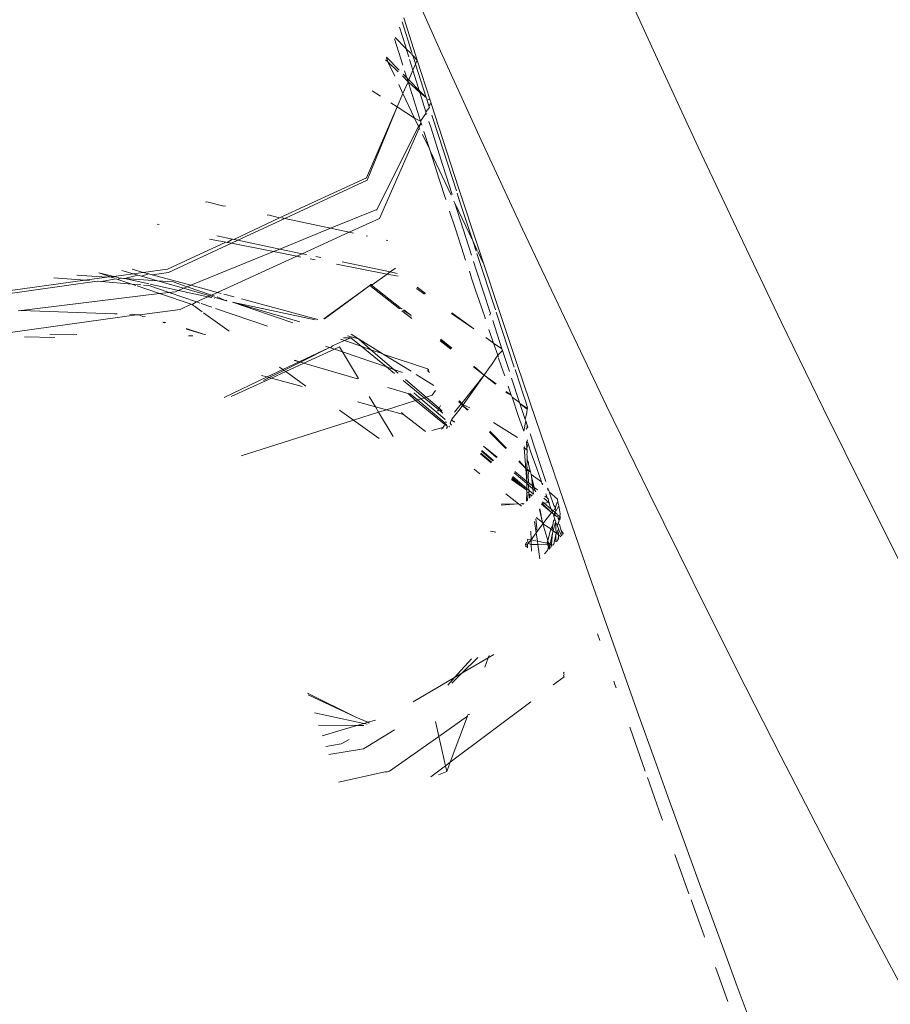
# Model space of a CAD drawing. Header units: millimetres. Extents: x 504675 to 860349, y -23215 to 63575.
# Tile 36 of 177: x 591014 to 591055, y 32719 to 32764. Entities that reach past the tile are written whole.
import ezdxf
from ezdxf import colors
from ezdxf.entities.mleader import LeaderData, LeaderLine
from ezdxf.math import Vec2, Vec3

# ---------------------------------------------------------------- set-up
doc = ezdxf.new("R2010")
doc.units = ezdxf.units.MM
doc.header["$LTSCALE"] = 10
doc.linetypes.add('LEVEL-F-OVERALL LAYOUT$0$HIDDEN', pattern=[0.375, 0.25, -0.125])
doc.layers.get('0').update_dxf_attribs({"linetype": 'CONTINUOUS'})
for name, color, linetype, lineweight in [('ARCH', 8, 'CONTINUOUS', 0), ('furniture', 8, 'CONTINUOUS', 5), ('LEVEL - C OVERALL LAYOUT$0$A-EQPM', 8, 'CONTINUOUS', 5), ('level-C-ELEVATION-$0$I-ANNO-TEXT', 8, 'CONTINUOUS', 18)]:
    doc.layers.add(name, color=color, linetype=linetype, lineweight=lineweight)
doc.layers.add('LEVEL-F-OVERALL LAYOUT$0$DASH1L', color=8, linetype='LEVEL-F-OVERALL LAYOUT$0$HIDDEN')
doc.styles.add('level-C-ELEVATION-$0$KGD - Note', font='romans.shx', dxfattribs={"width": 0.7, "height": 2})

# ---------------------------------------------------------------- blocks, each defined once
blk = doc.blocks.new('LEVEL - C OVERALL LAYOUT$0$Column Cladding - Column Cladding- 1200mm-V38-LEVEL C - PART PLAN 20')
at = {"layer": 'LEVEL - C OVERALL LAYOUT$0$A-EQPM', "color": 253, "lineweight": 5}
for radius, start, end in [(755, 90, 270), (746, 180, 360), (731, 180, 0)]:
    blk.add_arc((0, 0), radius, start, end, dxfattribs=at)
blk = doc.blocks.new('ARCH')
at = {"layer": 'LEVEL-F-OVERALL LAYOUT$0$DASH1L'}
h = blk.add_hatch(dxfattribs=at)
h.set_pattern_fill('ANGLE', color=8, scale=10, angle=352.0664)
h.set_pattern_definition([(352.0664444, (-404119.055, 373340.98), (9.6410197, 69.1814516), [50.8, -19.05]), (82.0664444, (-404119.055, 373340.98), (-69.1814516, 9.6410197), [50.8, -19.05])])
edge = h.paths.add_edge_path(flags=16)
edge.add_line((572074.712, 35847.062), (602196.904, 29528.217))
edge.add_line((602196.904, 29528.217), (599472.63, 39352.005))
edge.add_arc((597545.364, 38817.547), 2000, 15.499436, 89.998351)
edge.add_line((597545.422, 40817.547), (573256.113, 40817.547))
edge.add_arc((576210.344, 22394.182), 18658.72, 99.1099624, 106.6903327)
edge.add_line((570851.58, 40266.829), (572074.712, 35847.062))
h.paths.add_polyline_path([(583373.777, 40815.973), (583374.097, 40875.042), (586424.097, 40859.112), (586423.937, 40815.973)], flags=16)
h.paths.add_polyline_path([(600840.891, 34605.132), (600792.778, 34591.523), (599497.965, 39260.646), (599546.078, 39274.255)])
h.paths.add_polyline_path([(587210.4, 32671.778), (587194.965, 32598.383), (582692.955, 33542.787), (582708.389, 33616.182)])
edge = h.paths.add_edge_path()
edge.add_line((572071.73, 35387.893), (601863.317, 29138.4))
edge.add_arc((601986.5, 29725.619), 600, 258.152638, 375.499436)
edge.add_line((602564.68, 29885.956), (599906.265, 39472.258))
edge.add_arc((597545.364, 38817.547), 2450, 15.499436, 89.998351)
edge.add_line((597545.435, 41267.547), (573220.478, 41267.547))
edge.add_arc((576210.344, 22394.182), 19108.72, 99.0018321, 106.2358191)
edge.add_arc((571035.465, 40164.758), 600, 106.235819, 195.468967)
edge.add_line((570457.2, 40004.728), (571616.648, 35815.082))
edge.add_arc((572194.913, 35975.111), 600, 195.468967, 258.152638)
h.paths.add_polyline_path([(587210.4, 32671.778), (587195.409, 32600.494), (587195.432, 32600.49)])
at = {"layer": 'furniture'}
for p, q in [((591031.978, 32764.382), (591032.604, 32762.417)), ((591032.051, 32763.071), (591031.784, 32763.936)), ((591031.897, 32764.196), (591032.351, 32762.767)), ((591031.84, 32762.467), (591031.549, 32763.395)), ((591031.579, 32763.464), (591032.092, 32762.939)), ((591032.092, 32762.939), (591032.051, 32763.071)), ((591032.208, 32762.567), (591032.092, 32762.939)), ((591032.092, 32762.939), (591032.313, 32762.714)), ((591031.128, 32762.427), (591031.243, 32762.329)), ((591031.243, 32762.329), (591031.167, 32762.515)), ((591031.178, 32762.542), (591031.765, 32761.947)), ((591031.931, 32762.179), (591031.84, 32762.467)), ((591032.401, 32761.947), (591032.247, 32762.441)), ((591032.367, 32762.717), (591032.35, 32762.676)), ((591032.35, 32762.676), (591032.394, 32762.63)), ((591032.394, 32762.63), (591032.604, 32762.417)), ((591032.394, 32762.63), (591032.486, 32762.344)), ((591032.604, 32762.417), (591032.523, 32762.228)), ((591032.604, 32762.417), (591033.202, 32760.553)), ((591031.56, 32761.66), (591031.243, 32762.329)), ((591031.243, 32762.329), (591031.712, 32761.873)), ((591032.401, 32761.947), (591032.208, 32761.499)), ((591032.523, 32762.228), (591032.401, 32761.947)), ((591032.648, 32761.154), (591032.401, 32761.947)), ((591032.486, 32762.344), (591032.523, 32762.228)), ((591032.523, 32762.228), (591033.019, 32760.677)), ((591031.916, 32761.679), (591032.178, 32761.397)), ((591031.951, 32761.759), (591032.117, 32761.59)), ((591032.117, 32761.59), (591032.016, 32761.909)), ((591032.117, 32761.59), (591032.208, 32761.499)), ((591032.178, 32761.43), (591032.117, 32761.59)), ((591032.208, 32761.499), (591032.178, 32761.43)), ((591032.208, 32761.499), (591032.695, 32761.005)), ((591031.935, 32760.867), (591031.741, 32761.277)), ((591032.178, 32761.397), (591031.935, 32760.867)), ((591032.178, 32761.397), (591032.178, 32761.43)), ((591032.178, 32761.397), (591032.724, 32760.911)), ((591032.208, 32761.303), (591032.178, 32761.397)), ((591032.759, 32759.571), (591032.208, 32761.303)), ((591032.695, 32761.005), (591032.648, 32761.154)), ((591032.724, 32760.911), (591032.695, 32761.005)), ((591032.695, 32761.005), (591033.019, 32760.677)), ((591030.503, 32760.988), (591030.898, 32760.733)), ((591031.935, 32760.867), (591031.664, 32760.24)), ((591031.935, 32760.867), (591032.48, 32759.716)), ((591033.006, 32760.011), (591032.724, 32760.911)), ((591032.724, 32760.911), (591033.019, 32760.677)), ((591033.019, 32760.677), (591033.04, 32760.612)), ((591033.04, 32760.612), (591033.051, 32760.577)), ((591033.04, 32760.612), (591033.202, 32760.553)), ((591033.051, 32760.577), (591033.144, 32760.288)), ((591033.202, 32760.553), (591033.215, 32760.513)), ((591031.664, 32760.24), (591030.239, 32756.939)), ((591031.664, 32760.24), (591030.274, 32756.831)), ((591031.373, 32760.427), (591031.664, 32760.24)), ((591031.664, 32760.24), (591032.48, 32759.716)), ((591033.006, 32760.011), (591033.17, 32760.205)), ((591033.144, 32760.288), (591033.242, 32760.419)), ((591033.144, 32760.288), (591033.17, 32760.205)), ((591033.215, 32760.513), (591033.231, 32760.462)), ((591033.231, 32760.462), (591033.253, 32760.394)), ((591033.242, 32760.419), (591033.231, 32760.462)), ((591033.606, 32759.299), (591033.253, 32760.394)), ((591032.665, 32759.325), (591032.48, 32759.716)), ((591032.48, 32759.716), (591032.759, 32759.571)), ((591032.759, 32759.571), (591033, 32759.939)), ((591033, 32759.939), (591033.006, 32760.011)), ((591033.04, 32759.905), (591033, 32759.939)), ((591033.284, 32759.851), (591033.587, 32758.911)), ((591030.719, 32755.475), (591032.665, 32759.325)), ((591030.844, 32755.055), (591032.698, 32759.255)), ((591032.665, 32759.325), (591032.789, 32759.478)), ((591032.677, 32759.299), (591032.665, 32759.325)), ((591032.677, 32759.299), (591032.789, 32759.478)), ((591032.698, 32759.255), (591032.677, 32759.299)), ((591032.729, 32759.191), (591032.698, 32759.255)), ((591032.759, 32759.571), (591032.789, 32759.478)), ((591032.816, 32759.392), (591032.789, 32759.478)), ((591033.229, 32759.3), (591033.145, 32759.568)), ((591033.793, 32757.515), (591033.229, 32759.3)), ((591033.606, 32759.299), (591034.54, 32756.428)), ((591033.169, 32758.289), (591032.843, 32758.95)), ((591032.912, 32759.092), (591033.169, 32758.289)), ((591034.421, 32756.334), (591033.587, 32758.911)), ((591033.199, 32758.196), (591033.169, 32758.289)), ((591033.623, 32756.882), (591033.199, 32758.196)), ((591034.173, 32756.138), (591033.199, 32758.196)), ((591034.219, 32756.174), (591033.793, 32757.515)), ((591026.201, 32755.09), (591030.239, 32756.939)), ((591030.274, 32756.831), (591026.456, 32755.058)), ((591033.927, 32755.943), (591033.623, 32756.882)), ((591034.54, 32756.428), (591035.458, 32753.635)), ((591034.455, 32756.23), (591034.568, 32755.882)), ((591022.828, 32755.835), (591022.771, 32755.809)), ((591022.828, 32755.835), (591023.626, 32755.63)), ((591023.626, 32755.63), (591023.695, 32755.649)), ((591034.337, 32755.804), (591034.301, 32755.868)), ((591034.349, 32755.768), (591034.337, 32755.804)), ((591034.86, 32754.171), (591034.349, 32755.768)), ((591035.178, 32754.014), (591034.349, 32755.768)), ((591034.568, 32755.882), (591035.178, 32754.014)), ((591026.201, 32755.09), (591024.092, 32754.082)), ((591025.68, 32755.224), (591025.639, 32755.208)), ((591025.68, 32755.224), (591026.201, 32755.09)), ((591026.343, 32755.082), (591026.31, 32755.067)), ((591026.343, 32755.082), (591026.424, 32755.043)), ((591026.424, 32755.043), (591026.456, 32755.058)), ((591026.456, 32755.058), (591028.581, 32754.603)), ((591030.719, 32755.475), (591028.581, 32754.603)), ((591030.719, 32755.475), (591030.729, 32755.439)), ((591034.36, 32754.616), (591034.103, 32755.404)), ((591020.529, 32754.787), (591020.623, 32754.784)), ((591026.424, 32755.043), (591024.274, 32754.044)), ((591028.581, 32754.603), (591026.219, 32753.639)), ((591028.581, 32754.603), (591029.447, 32754.417)), ((591030.844, 32755.055), (591029.447, 32754.417)), ((591034.655, 32753.716), (591034.36, 32754.616)), ((591023.303, 32754.247), (591024.029, 32754.095)), ((591029.447, 32754.417), (591027.264, 32753.422)), ((591029.447, 32754.417), (591029.639, 32754.376)), ((591030.236, 32754.248), (591030.29, 32754.237)), ((591035.122, 32753.356), (591034.86, 32754.171)), ((591023.718, 32753.953), (591020.997, 32752.707)), ((591023.97, 32753.903), (591021.045, 32752.545)), ((591022.956, 32754.104), (591023.718, 32753.953)), ((591023.776, 32753.942), (591023.718, 32753.953)), ((591024.029, 32754.095), (591023.776, 32753.942)), ((591023.776, 32753.942), (591023.97, 32753.903)), ((591024.274, 32754.044), (591023.97, 32753.903)), ((591023.97, 32753.903), (591025.92, 32753.517)), ((591024.092, 32754.082), (591024.029, 32754.095)), ((591024.092, 32754.082), (591024.274, 32754.044)), ((591024.274, 32754.044), (591026.219, 32753.639)), ((591031.163, 32754.05), (591031.242, 32754.033)), ((591034.849, 32753.128), (591034.655, 32753.716)), ((591035.178, 32754.014), (591035.336, 32753.534)), ((591035.386, 32753.576), (591035.178, 32754.014)), ((591025.92, 32753.517), (591022.092, 32751.956)), ((591027.003, 32753.303), (591023.322, 32751.623)), ((591026.219, 32753.639), (591025.92, 32753.517)), ((591025.92, 32753.517), (591027.003, 32753.303)), ((591026.219, 32753.639), (591027.264, 32753.422)), ((591027.264, 32753.422), (591027.003, 32753.303)), ((591027.003, 32753.303), (591027.198, 32753.264)), ((591027.264, 32753.422), (591027.456, 32753.382)), ((591027.894, 32753.29), (591028.117, 32753.244)), ((591035.37, 32753.428), (591036.232, 32750.809)), ((591035.692, 32752.93), (591035.411, 32753.524)), ((591035.458, 32753.635), (591035.692, 32752.93)), ((591027.624, 32753.18), (591027.869, 32753.131)), ((591028.847, 32752.937), (591031.199, 32752.472)), ((591029.116, 32753.036), (591031.34, 32752.573)), ((591035.358, 32752.623), (591035.216, 32753.063)), ((591035.692, 32752.93), (591036.359, 32750.92)), ((591016.801, 32752.421), (591018.182, 32752.325)), ((591018.182, 32752.325), (591017.163, 32752.187)), ((591017.81, 32752.529), (591018.345, 32752.348)), ((591017.81, 32752.529), (591018.515, 32752.37)), ((591018.345, 32752.348), (591018.182, 32752.325)), ((591018.515, 32752.37), (591018.345, 32752.348)), ((591018.345, 32752.348), (591018.494, 32752.297)), ((591019.407, 32752.491), (591018.515, 32752.37)), ((591018.515, 32752.37), (591018.725, 32752.323)), ((591018.878, 32752.645), (591019.407, 32752.491)), ((591019.631, 32752.426), (591019.009, 32752.268)), ((591019.878, 32752.556), (591019.358, 32752.696)), ((591019.878, 32752.556), (591019.407, 32752.491)), ((591019.407, 32752.491), (591019.631, 32752.426)), ((591019.805, 32752.376), (591019.631, 32752.426)), ((591020.141, 32752.484), (591019.805, 32752.376)), ((591019.805, 32752.376), (591020.542, 32752.163)), ((591020.997, 32752.707), (591019.878, 32752.556)), ((591020.141, 32752.484), (591019.878, 32752.556)), ((591020.295, 32752.443), (591020.141, 32752.484)), ((591021.045, 32752.545), (591020.295, 32752.443)), ((591022.092, 32751.956), (591020.295, 32752.443)), ((591031.199, 32752.472), (591030.513, 32751.983)), ((591031.34, 32752.573), (591031.199, 32752.472)), ((591031.199, 32752.472), (591031.708, 32752.371)), ((591031.586, 32752.748), (591031.34, 32752.573)), ((591031.34, 32752.573), (591031.665, 32752.505)), ((591035.126, 32752.29), (591035.023, 32752.603)), ((591036, 32750.643), (591035.358, 32752.623)), ((591017.163, 32752.187), (591007.352, 32750.856)), ((591017.739, 32752.14), (591009.291, 32750.948)), ((591015.728, 32752.305), (591017.163, 32752.187)), ((591017.163, 32752.187), (591017.376, 32752.17)), ((591017.739, 32752.14), (591017.941, 32752.123)), ((591018.61, 32752.258), (591017.941, 32752.123)), ((591017.941, 32752.123), (591019.346, 32752.008)), ((591018.494, 32752.297), (591018.532, 32752.301)), ((591018.61, 32752.258), (591018.702, 32752.226)), ((591018.796, 32752.283), (591018.702, 32752.226)), ((591018.702, 32752.226), (591019.346, 32752.008)), ((591018.796, 32752.283), (591018.866, 32752.292)), ((591018.866, 32752.292), (591018.963, 32752.271)), ((591018.963, 32752.271), (591019.009, 32752.268)), ((591019.009, 32752.268), (591020.14, 32752.016)), ((591019.009, 32752.268), (591020.542, 32752.163)), ((591019.346, 32752.008), (591019.529, 32751.946)), ((591019.346, 32752.008), (591019.767, 32751.973)), ((591019.598, 32751.922), (591020.64, 32751.568)), ((591019.896, 32751.963), (591020.142, 32751.942)), ((591020.142, 32751.942), (591021.078, 32751.622)), ((591020.198, 32752.004), (591021.511, 32751.719)), ((591020.542, 32752.163), (591021.263, 32752.113)), ((591020.542, 32752.163), (591021.744, 32751.814)), ((591021.263, 32752.113), (591021.923, 32751.887)), ((591021.923, 32751.887), (591021.744, 32751.814)), ((591022.092, 32751.956), (591021.923, 32751.887)), ((591021.923, 32751.887), (591023.053, 32751.501)), ((591023.322, 32751.623), (591022.092, 32751.956)), ((591028.265, 32750.397), (591030.398, 32751.947)), ((591030.398, 32751.947), (591028.291, 32750.4)), ((591030.454, 32751.988), (591030.398, 32751.947)), ((591030.398, 32751.947), (591031.784, 32750.857)), ((591030.454, 32751.988), (591030.485, 32751.963)), ((591030.513, 32751.983), (591030.454, 32751.988)), ((591030.482, 32752.008), (591030.485, 32751.963)), ((591030.485, 32751.963), (591031.867, 32750.867)), ((591032.593, 32751.867), (591032.987, 32751.578)), ((591035.313, 32751.729), (591035.126, 32752.29)), ((591020.64, 32751.568), (591014.214, 32750.784)), ((591021.078, 32751.622), (591020.64, 32751.568)), ((591020.64, 32751.568), (591022.108, 32751.07)), ((591021.354, 32751.655), (591021.078, 32751.622)), ((591021.078, 32751.622), (591022.357, 32751.183)), ((591021.511, 32751.719), (591021.354, 32751.655)), ((591021.744, 32751.814), (591021.511, 32751.719)), ((591021.511, 32751.719), (591022.881, 32751.422)), ((591021.744, 32751.814), (591022.965, 32751.461)), ((591022.881, 32751.422), (591022.357, 32751.183)), ((591022.965, 32751.461), (591022.881, 32751.422)), ((591022.881, 32751.422), (591023.066, 32751.382)), ((591023.053, 32751.501), (591022.965, 32751.461)), ((591022.965, 32751.461), (591023.132, 32751.412)), ((591023.322, 32751.623), (591023.053, 32751.501)), ((591023.053, 32751.501), (591023.209, 32751.447)), ((591023.307, 32751.414), (591023.728, 32751.24)), ((591023.494, 32751.577), (591023.322, 32751.623)), ((591024.104, 32751.411), (591023.621, 32751.542)), ((591032.938, 32751.537), (591032.565, 32751.803)), ((591035.475, 32751.247), (591035.313, 32751.729)), ((591022.108, 32751.07), (591021.597, 32750.836)), ((591022.148, 32751.056), (591022.108, 32751.07)), ((591022.357, 32751.183), (591022.148, 32751.056)), ((591022.148, 32751.056), (591022.227, 32751)), ((591022.252, 32750.982), (591022.607, 32750.728)), ((591022.357, 32751.183), (591022.513, 32751.13)), ((591022.567, 32751.111), (591023.069, 32750.939)), ((591023.173, 32751.359), (591023.233, 32751.383)), ((591023.233, 32751.383), (591023.728, 32751.24)), ((591023.728, 32751.24), (591023.766, 32751.257)), ((591024.023, 32751.169), (591026.83, 32750.209)), ((591024.023, 32751.169), (591027.143, 32750.25)), ((591024.023, 32751.169), (591027.857, 32750.343)), ((591027.986, 32750.36), (591024.437, 32751.321)), ((591035.749, 32750.436), (591035.475, 32751.247)), ((591019.558, 32750.588), (591013.258, 32749.707)), ((591014.069, 32750.767), (591014.214, 32750.784)), ((591014.214, 32750.784), (591018.551, 32750.621)), ((591018.662, 32750.636), (591018.551, 32750.621)), ((591019.257, 32750.598), (591019.372, 32750.613)), ((591019.372, 32750.613), (591019.558, 32750.588)), ((591019.558, 32750.588), (591019.62, 32750.585)), ((591019.62, 32750.585), (591019.693, 32750.582)), ((591019.693, 32750.582), (591019.832, 32750.597)), ((591019.693, 32750.582), (591019.894, 32750.491)), ((591021.597, 32750.836), (591019.832, 32750.597)), ((591019.894, 32750.491), (591019.97, 32750.501)), ((591022.679, 32750.676), (591023.872, 32749.822)), ((591023.237, 32750.881), (591025.648, 32750.055)), ((591031.867, 32750.867), (591031.907, 32750.873)), ((591031.89, 32750.773), (591032.346, 32750.415)), ((591031.95, 32750.801), (591032.298, 32750.561)), ((591031.98, 32750.815), (591032.298, 32750.561)), ((591032.298, 32750.561), (591032.314, 32750.513)), ((591035.232, 32749.932), (591034.196, 32750.641)), ((591034.212, 32750.679), (591035.232, 32749.932)), ((591035.952, 32750.563), (591035.975, 32750.583)), ((591036, 32750.643), (591035.975, 32750.583)), ((591036.268, 32750.701), (591037.108, 32748.157)), ((591036.359, 32750.92), (591037.242, 32748.282)), ((591020.782, 32750.234), (591020.85, 32750.214)), ((591020.815, 32750.237), (591020.88, 32750.218)), ((591020.858, 32750.242), (591020.92, 32750.224)), ((591035.762, 32750.397), (591035.749, 32750.436)), ((591036.107, 32750.314), (591036.535, 32749.004)), ((591016.799, 32749.665), (591015.546, 32749.68)), ((591021.876, 32749.944), (591022.721, 32749.672)), ((591021.886, 32749.914), (591022.721, 32749.672)), ((591022.181, 32749.601), (591021.986, 32749.604)), ((591022.721, 32749.672), (591022.779, 32749.679)), ((591029.363, 32749.607), (591029.868, 32749.461)), ((591029.537, 32749.688), (591029.868, 32749.461)), ((591035.933, 32749.896), (591036.149, 32749.259)), ((591014.368, 32749.555), (591015.766, 32749.525)), ((591028.336, 32749.133), (591028.52, 32749.07)), ((591028.659, 32749.137), (591028.568, 32749.054)), ((591029.227, 32749.388), (591028.659, 32749.137)), ((591029.034, 32749.455), (591029.227, 32749.388)), ((591029.511, 32749.514), (591029.171, 32749.518)), ((591029.511, 32749.514), (591029.227, 32749.388)), ((591029.227, 32749.388), (591029.994, 32749.121)), ((591029.994, 32749.121), (591029.511, 32749.514)), ((591029.868, 32749.461), (591030.447, 32748.963)), ((591029.868, 32749.461), (591030.98, 32748.79)), ((591031.173, 32748.161), (591029.994, 32749.121)), ((591029.994, 32749.121), (591030.447, 32748.963)), ((591033.664, 32749.378), (591034.158, 32748.99)), ((591033.684, 32749.426), (591034.195, 32749.021)), ((591033.695, 32749.452), (591034.214, 32749.039)), ((591034.195, 32749.021), (591033.695, 32749.452)), ((591035.78, 32749.53), (591036.149, 32749.259)), ((591036.149, 32749.259), (591036.535, 32749.004)), ((591036.338, 32748.704), (591036.149, 32749.259)), ((591027.112, 32748.4), (591028.52, 32749.07)), ((591027.211, 32748.392), (591028.52, 32749.07)), ((591027.342, 32748.333), (591028.767, 32748.985)), ((591028.52, 32749.07), (591028.568, 32749.054)), ((591028.568, 32749.054), (591028.767, 32748.985)), ((591028.997, 32749.09), (591028.767, 32748.985)), ((591028.767, 32748.985), (591029.133, 32748.86)), ((591029.133, 32748.86), (591028.997, 32749.09)), ((591029.866, 32747.618), (591029.133, 32748.86)), ((591029.133, 32748.86), (591031.173, 32748.161)), ((591030.447, 32748.963), (591031.521, 32748.041)), ((591030.447, 32748.963), (591030.98, 32748.79)), ((591030.98, 32748.79), (591031.025, 32748.762)), ((591031.025, 32748.762), (591032.312, 32747.961)), ((591033.085, 32748.07), (591031.025, 32748.762)), ((591036.014, 32748.216), (591036.338, 32748.704)), ((591036.338, 32748.704), (591036.562, 32748.921)), ((591036.338, 32748.704), (591036.369, 32748.612)), ((591036.546, 32748.968), (591036.535, 32749.004)), ((591036.562, 32748.921), (591036.546, 32748.968)), ((591036.881, 32747.948), (591036.562, 32748.921)), ((591027.112, 32748.4), (591026.359, 32748.041)), ((591026.414, 32748.002), (591027.185, 32748.379)), ((591027.342, 32748.333), (591026.494, 32747.945)), ((591026.888, 32748.465), (591027.112, 32748.4)), ((591027.112, 32748.4), (591026.916, 32748.478)), ((591027.112, 32748.4), (591027.185, 32748.379)), ((591027.185, 32748.379), (591027.211, 32748.392)), ((591027.185, 32748.379), (591027.342, 32748.333)), ((591027.342, 32748.333), (591029.828, 32747.613)), ((591035.228, 32748.202), (591035.702, 32747.776)), ((591035.984, 32748.177), (591036.014, 32748.216)), ((591036.381, 32748.577), (591036.593, 32747.951)), ((591037.242, 32748.282), (591038.108, 32745.72)), ((591025.377, 32747.767), (591025.635, 32747.696)), ((591026.359, 32748.041), (591025.635, 32747.696)), ((591025.733, 32747.67), (591026.414, 32748.002)), ((591026.494, 32747.945), (591025.832, 32747.642)), ((591026.207, 32748.15), (591026.359, 32748.041)), ((591026.359, 32748.041), (591026.414, 32748.002)), ((591026.414, 32748.002), (591026.494, 32747.945)), ((591026.494, 32747.945), (591027.429, 32747.276)), ((591031.548, 32747.854), (591031.173, 32748.161)), ((591031.173, 32748.161), (591031.521, 32748.041)), ((591031.521, 32748.041), (591031.712, 32747.877)), ((591031.521, 32748.041), (591031.916, 32747.906)), ((591032.552, 32747.812), (591033.371, 32747.303)), ((591033.076, 32747.995), (591033.173, 32747.898)), ((591033.085, 32748.07), (591033.104, 32748.038)), ((591033.104, 32748.038), (591033.138, 32748.004)), ((591034.681, 32746.502), (591035.702, 32747.776)), ((591034.733, 32746.407), (591035.702, 32747.776)), ((591035.211, 32748.162), (591035.702, 32747.776)), ((591035.702, 32747.776), (591035.725, 32747.808)), ((591035.702, 32747.776), (591036.237, 32747.355)), ((591035.702, 32747.776), (591036.264, 32747.38)), ((591035.725, 32747.808), (591035.984, 32748.177)), ((591036.663, 32747.747), (591036.593, 32747.951)), ((591037.379, 32747.333), (591037.145, 32748.044)), ((591025.635, 32747.696), (591023.631, 32746.742)), ((591025.832, 32747.642), (591023.966, 32746.789)), ((591025.464, 32747.538), (591025.733, 32747.67)), ((591025.635, 32747.696), (591025.733, 32747.67)), ((591025.733, 32747.67), (591025.832, 32747.642)), ((591025.832, 32747.642), (591027.254, 32747.251)), ((591029.866, 32747.618), (591029.828, 32747.613)), ((591032.923, 32746.734), (591031.946, 32747.53)), ((591032.056, 32747.582), (591033.011, 32746.762)), ((591037.353, 32746.516), (591036.981, 32747.644)), ((591037.379, 32747.333), (591037.519, 32746.905)), ((591031.243, 32747.203), (591032.078, 32746.961)), ((591032.123, 32746.946), (591032.078, 32746.961)), ((591032.176, 32746.929), (591032.123, 32746.946)), ((591032.275, 32746.916), (591032.176, 32746.929)), ((591032.176, 32746.929), (591032.514, 32746.604)), ((591032.275, 32746.916), (591032.61, 32746.634)), ((591032.447, 32746.961), (591032.768, 32746.684)), ((591033.301, 32746.854), (591033.011, 32746.762)), ((591033.301, 32746.854), (591033.45, 32747.063)), ((591036.709, 32746.983), (591036.968, 32746.852)), ((591036.723, 32747.016), (591036.968, 32746.852)), ((591036.968, 32746.852), (591036.826, 32747.268)), ((591036.968, 32746.852), (591037.002, 32746.753)), ((591037.519, 32746.905), (591037.623, 32746.582)), ((591029.826, 32746.544), (591030.658, 32746.315)), ((591030.658, 32746.315), (591030.369, 32746.796)), ((591032.514, 32746.604), (591031.167, 32746.175)), ((591032.514, 32746.604), (591032.61, 32746.634)), ((591032.514, 32746.604), (591033.875, 32745.491)), ((591032.768, 32746.684), (591032.61, 32746.634)), ((591032.61, 32746.634), (591033.899, 32745.55)), ((591032.923, 32746.734), (591032.768, 32746.684)), ((591033.89, 32745.738), (591032.768, 32746.684)), ((591033.011, 32746.762), (591032.923, 32746.734)), ((591033.587, 32746.193), (591032.923, 32746.734)), ((591033.011, 32746.762), (591033.615, 32746.243)), ((591034.336, 32746.058), (591034.636, 32746.443)), ((591034.556, 32746.585), (591034.538, 32746.541)), ((591034.538, 32746.541), (591034.636, 32746.443)), ((591034.556, 32746.585), (591034.663, 32746.477)), ((591034.708, 32746.371), (591034.597, 32746.214)), ((591034.636, 32746.443), (591034.663, 32746.477)), ((591034.636, 32746.443), (591034.708, 32746.371)), ((591034.663, 32746.477), (591034.681, 32746.502)), ((591034.663, 32746.477), (591034.733, 32746.407)), ((591034.733, 32746.407), (591034.708, 32746.371)), ((591034.708, 32746.371), (591034.931, 32746.15)), ((591034.708, 32746.371), (591034.961, 32746.178)), ((591034.733, 32746.407), (591035.049, 32746.259)), ((591037.31, 32745.858), (591037.002, 32746.753)), ((591037.002, 32746.753), (591037.353, 32746.516)), ((591037.37, 32746.464), (591037.353, 32746.516)), ((591037.614, 32745.724), (591037.37, 32746.464)), ((591037.37, 32746.464), (591037.712, 32746.195)), ((591037.37, 32746.464), (591037.72, 32746.225)), ((591037.623, 32746.582), (591037.691, 32746.365)), ((591028.993, 32746.156), (591029.644, 32745.69)), ((591030.809, 32746.061), (591029.644, 32745.69)), ((591030.658, 32746.315), (591031.167, 32746.175)), ((591030.809, 32746.061), (591030.658, 32746.315)), ((591031.167, 32746.175), (591030.809, 32746.061)), ((591031.484, 32744.933), (591030.809, 32746.061)), ((591031.167, 32746.175), (591031.964, 32745.956)), ((591031.964, 32745.956), (591031.866, 32746.048)), ((591031.964, 32745.956), (591032.987, 32745.161)), ((591033.587, 32746.193), (591033.542, 32746.11)), ((591033.615, 32746.243), (591033.587, 32746.193)), ((591033.795, 32746.023), (591033.587, 32746.193)), ((591033.682, 32746.366), (591033.615, 32746.243)), ((591033.615, 32746.243), (591033.765, 32746.114)), ((591034.597, 32746.214), (591034.203, 32745.738)), ((591037.683, 32746.052), (591037.614, 32745.724)), ((591037.712, 32746.195), (591037.683, 32746.052)), ((591037.691, 32746.365), (591037.722, 32746.256)), ((591037.722, 32746.256), (591037.712, 32746.195)), ((591037.72, 32746.225), (591037.712, 32746.195)), ((591029.644, 32745.69), (591024.421, 32744.028)), ((591029.644, 32745.69), (591030.839, 32744.835)), ((591033.851, 32745.433), (591033.875, 32745.491)), ((591033.875, 32745.491), (591033.899, 32745.55)), ((591033.875, 32745.491), (591033.997, 32745.417)), ((591033.89, 32745.738), (591033.9, 32745.708)), ((591033.899, 32745.55), (591033.949, 32745.559)), ((591033.899, 32745.55), (591033.9, 32745.497)), ((591033.9, 32745.497), (591033.973, 32745.488)), ((591033.929, 32745.622), (591033.949, 32745.559)), ((591034.123, 32745.544), (591034.189, 32745.703)), ((591034.123, 32745.544), (591034.185, 32745.462)), ((591034.203, 32745.738), (591034.189, 32745.703)), ((591034.218, 32745.679), (591034.189, 32745.703)), ((591034.203, 32745.738), (591034.218, 32745.679)), ((591034.325, 32745.591), (591034.218, 32745.679)), ((591034.218, 32745.679), (591034.349, 32745.613)), ((591036.135, 32745.583), (591037.25, 32744.889)), ((591037.546, 32745.176), (591037.31, 32745.858)), ((591037.638, 32745.652), (591037.546, 32745.176)), ((591037.635, 32745.683), (591037.614, 32745.724)), ((591037.635, 32745.683), (591037.638, 32745.652)), ((591037.704, 32745.454), (591037.638, 32745.652)), ((591037.704, 32745.454), (591037.708, 32745.333)), ((591037.704, 32745.454), (591037.736, 32745.359)), ((591038.108, 32745.72), (591038.956, 32743.236)), ((591033.791, 32745.356), (591033.282, 32745.205)), ((591033.802, 32745.314), (591033.705, 32745.27)), ((591033.791, 32745.356), (591033.851, 32745.433)), ((591033.791, 32745.356), (591033.802, 32745.314)), ((591034.008, 32745.382), (591033.955, 32745.307)), ((591033.997, 32745.417), (591034.008, 32745.382)), ((591034.067, 32745.409), (591034.098, 32745.383)), ((591035.951, 32745.136), (591036.717, 32744.374)), ((591036.741, 32744.397), (591035.951, 32745.136)), ((591035.966, 32745.172), (591036.741, 32744.397)), ((591037.708, 32745.333), (591037.653, 32745.28)), ((591037.736, 32745.359), (591037.708, 32745.333)), ((591038.297, 32743.671), (591037.838, 32745.053)), ((591037.681, 32744.666), (591037.703, 32744.721)), ((591037.691, 32744.69), (591037.681, 32744.666)), ((591037.733, 32744.635), (591037.681, 32744.666)), ((591037.681, 32744.666), (591037.693, 32744.392)), ((591037.713, 32744.745), (591037.691, 32744.69)), ((591037.703, 32744.721), (591037.691, 32744.69)), ((591037.733, 32744.635), (591037.691, 32744.69)), ((591037.693, 32744.392), (591037.748, 32744.592)), ((591037.728, 32744.782), (591037.703, 32744.721)), ((591037.748, 32744.592), (591037.733, 32744.635)), ((591037.898, 32744.162), (591037.748, 32744.592)), ((591035.534, 32744.121), (591036.033, 32743.711)), ((591035.551, 32744.161), (591036.057, 32743.735)), ((591035.588, 32744.253), (591036.119, 32743.795)), ((591036.149, 32743.824), (591035.602, 32744.287)), ((591036.307, 32743.976), (591035.683, 32744.484)), ((591035.683, 32744.484), (591036.282, 32743.953)), ((591037.594, 32744.452), (591037.574, 32744.403)), ((591037.692, 32742.847), (591037.574, 32744.403)), ((591037.574, 32744.403), (591037.698, 32744.291)), ((591037.693, 32744.392), (591037.698, 32744.291)), ((591037.704, 32744.161), (591037.696, 32744.124)), ((591037.696, 32744.124), (591037.699, 32744.008)), ((591037.704, 32744.161), (591037.698, 32744.291)), ((591038.147, 32743.452), (591037.898, 32744.162)), ((591037.319, 32743.775), (591037.695, 32743.403)), ((591037.332, 32743.805), (591037.695, 32743.403)), ((591037.698, 32743.796), (591037.689, 32743.575)), ((591037.713, 32743.948), (591037.698, 32743.909)), ((591037.698, 32743.909), (591037.698, 32743.856)), ((591037.698, 32743.856), (591037.698, 32743.796)), ((591037.698, 32743.856), (591037.718, 32743.83)), ((591037.698, 32743.796), (591037.765, 32743.731)), ((591037.699, 32744.008), (591037.713, 32743.948)), ((591037.718, 32743.83), (591037.765, 32743.731)), ((591037.765, 32743.731), (591037.768, 32743.633)), ((591037.768, 32743.633), (591037.855, 32743.289)), ((591038.573, 32742.847), (591038.297, 32743.671)), ((591035.242, 32743.409), (591035.507, 32743.203)), ((591037.105, 32743.246), (591037.691, 32742.743)), ((591037.692, 32742.847), (591037.129, 32743.306)), ((591037.689, 32743.575), (591037.701, 32743.482)), ((591037.695, 32743.403), (591037.692, 32742.847)), ((591037.701, 32743.482), (591037.695, 32743.43)), ((591037.695, 32743.43), (591037.738, 32743.404)), ((591037.695, 32743.43), (591037.695, 32743.403)), ((591037.695, 32743.43), (591037.715, 32743.383)), ((591037.695, 32743.403), (591037.715, 32743.383)), ((591037.74, 32743.359), (591037.695, 32743.403)), ((591037.715, 32743.383), (591037.74, 32743.359)), ((591037.738, 32743.404), (591037.778, 32743.346)), ((591037.74, 32743.359), (591037.779, 32743.32)), ((591037.779, 32743.32), (591037.75, 32743.133)), ((591037.778, 32743.346), (591037.855, 32743.289)), ((591037.779, 32743.32), (591037.855, 32743.289)), ((591037.855, 32743.289), (591037.87, 32743.23)), ((591037.87, 32743.23), (591037.898, 32743.166)), ((591038.368, 32742.826), (591038.147, 32743.452)), ((591038.956, 32743.236), (591039.784, 32740.828)), ((591036.979, 32742.934), (591037.69, 32742.441)), ((591037.69, 32742.441), (591036.996, 32742.977)), ((591037.015, 32743.023), (591037.69, 32742.441)), ((591037.69, 32742.517), (591037.035, 32743.073)), ((591037.691, 32742.743), (591037.69, 32742.517)), ((591037.692, 32742.847), (591037.691, 32742.743)), ((591037.691, 32742.743), (591037.714, 32742.723)), ((591037.714, 32742.723), (591037.692, 32742.847)), ((591037.692, 32742.847), (591037.765, 32742.788)), ((591037.714, 32742.723), (591037.77, 32742.675)), ((591037.75, 32743.133), (591037.765, 32742.788)), ((591037.802, 32742.758), (591037.765, 32742.788)), ((591037.802, 32742.758), (591037.77, 32742.675)), ((591037.954, 32742.634), (591037.802, 32742.758)), ((591037.898, 32743.166), (591037.907, 32743.081)), ((591037.898, 32743.166), (591038.368, 32742.826)), ((591037.907, 32743.081), (591038.037, 32742.566)), ((591037.907, 32743.081), (591037.954, 32742.634)), ((591038.391, 32742.759), (591038.368, 32742.826)), ((591038.416, 32742.689), (591038.391, 32742.759)), ((591038.391, 32742.759), (591038.439, 32742.712)), ((591036.709, 32742.269), (591037.3, 32741.809)), ((591037.689, 32742.35), (591037.668, 32741.929)), ((591037.689, 32742.35), (591037.69, 32742.441)), ((591037.689, 32742.35), (591037.715, 32741.977)), ((591037.689, 32742.35), (591037.715, 32742.329)), ((591037.69, 32742.517), (591037.69, 32742.441)), ((591037.69, 32742.517), (591037.781, 32742.44)), ((591037.715, 32742.329), (591037.786, 32742.317)), ((591037.77, 32742.675), (591037.781, 32742.44)), ((591037.77, 32742.675), (591037.968, 32742.506)), ((591037.81, 32742.415), (591037.781, 32742.44)), ((591037.785, 32742.359), (591037.81, 32742.415)), ((591037.785, 32742.359), (591037.786, 32742.317)), ((591037.786, 32742.317), (591037.789, 32742.268)), ((591037.798, 32742.061), (591037.789, 32742.268)), ((591037.789, 32742.268), (591037.816, 32742.246)), ((591037.994, 32742.26), (591037.81, 32742.415)), ((591037.954, 32742.634), (591037.968, 32742.506)), ((591038.037, 32742.566), (591037.954, 32742.634)), ((591037.968, 32742.506), (591037.994, 32742.26)), ((591037.968, 32742.506), (591038.076, 32742.413)), ((591038.037, 32742.566), (591038.076, 32742.413)), ((591038.18, 32742.449), (591038.037, 32742.566)), ((591038.076, 32742.413), (591038.09, 32742.357)), ((591038.076, 32742.413), (591038.113, 32742.381)), ((591038.634, 32742.08), (591038.567, 32742.266)), ((591038.644, 32742.457), (591038.717, 32742.418)), ((591038.653, 32742.481), (591038.676, 32742.538)), ((591038.653, 32742.481), (591038.717, 32742.418)), ((591038.717, 32742.418), (591038.733, 32742.369)), ((591038.733, 32742.369), (591039.111, 32742.023)), ((591038.95, 32741.722), (591038.733, 32742.369)), ((591036.494, 32741.74), (591037.3, 32741.809)), ((591037.3, 32741.809), (591036.512, 32741.783)), ((591037.3, 32741.809), (591037.345, 32741.775)), ((591037.467, 32741.815), (591037.345, 32741.775)), ((591037.522, 32741.782), (591037.467, 32741.815)), ((591037.556, 32741.816), (591037.522, 32741.782)), ((591037.715, 32741.977), (591037.687, 32741.948)), ((591037.816, 32742.246), (591037.822, 32742.086)), ((591037.816, 32742.246), (591037.873, 32742.245)), ((591037.873, 32742.245), (591037.88, 32742.193)), ((591037.88, 32742.193), (591037.951, 32742.216)), ((591037.931, 32742.196), (591037.88, 32742.193)), ((591037.886, 32742.15), (591037.88, 32742.193)), ((591037.88, 32742.193), (591037.906, 32742.171)), ((591038.394, 32741.834), (591038.836, 32741.407)), ((591038.394, 32741.834), (591038.497, 32741.833)), ((591038.497, 32741.833), (591038.42, 32741.899)), ((591038.485, 32742.061), (591038.71, 32741.869)), ((591038.497, 32741.833), (591038.71, 32741.869)), ((591038.823, 32741.557), (591038.497, 32741.833)), ((591038.634, 32742.08), (591038.527, 32742.167)), ((591038.684, 32742.039), (591038.634, 32742.08)), ((591038.71, 32741.869), (591038.684, 32742.039)), ((591038.73, 32741.812), (591038.71, 32741.869)), ((591038.752, 32741.832), (591038.71, 32741.869)), ((591038.823, 32741.557), (591038.73, 32741.812)), ((591039.016, 32741.647), (591039.084, 32741.833)), ((591039.135, 32741.903), (591039.084, 32741.833)), ((591039.111, 32742.023), (591039.118, 32741.985)), ((591039.118, 32741.985), (591039.135, 32741.903)), ((591039.135, 32741.903), (591039.172, 32741.718)), ((591037.345, 32741.775), (591037.441, 32741.7)), ((591038.425, 32740.936), (591038.278, 32741.545)), ((591038.288, 32741.57), (591038.425, 32740.936)), ((591038.375, 32741.786), (591038.836, 32741.407)), ((591038.439, 32740.877), (591038.836, 32741.407)), ((591038.864, 32741.444), (591038.823, 32741.557)), ((591038.9, 32741.492), (591038.823, 32741.557)), ((591038.836, 32741.407), (591038.875, 32741.413)), ((591038.836, 32741.407), (591038.895, 32741.359)), ((591038.864, 32741.444), (591038.9, 32741.492)), ((591038.875, 32741.413), (591038.864, 32741.444)), ((591038.895, 32741.359), (591038.875, 32741.413)), ((591038.895, 32741.359), (591038.959, 32741.307)), ((591038.9, 32741.492), (591039.003, 32741.563)), ((591038.985, 32741.42), (591038.9, 32741.492)), ((591039.016, 32741.647), (591038.95, 32741.722)), ((591038.959, 32741.307), (591038.985, 32741.42)), ((591038.985, 32741.42), (591039.028, 32741.439)), ((591039.018, 32741.392), (591038.985, 32741.42)), ((591038.988, 32741.609), (591039.016, 32741.647)), ((591039.003, 32741.563), (591038.988, 32741.609)), ((591038.992, 32741.279), (591039.018, 32741.392)), ((591039.013, 32741.536), (591039.003, 32741.563)), ((591039.017, 32741.611), (591039.013, 32741.536)), ((591039.035, 32741.469), (591039.013, 32741.536)), ((591039.016, 32741.647), (591039.017, 32741.611)), ((591039.028, 32741.439), (591039.018, 32741.392)), ((591039.079, 32741.341), (591039.018, 32741.392)), ((591039.028, 32741.439), (591039.035, 32741.469)), ((591039.172, 32741.718), (591039.035, 32741.469)), ((591039.093, 32741.297), (591039.079, 32741.341)), ((591039.172, 32741.718), (591039.24, 32741.34)), ((591039.24, 32741.34), (591039.223, 32741.218)), ((591038.126, 32740.46), (591038.052, 32740.98)), ((591038.106, 32741.115), (591038.168, 32740.516)), ((591038.127, 32741.167), (591038.425, 32740.936)), ((591038.425, 32740.936), (591038.439, 32740.877)), ((591038.905, 32740.816), (591038.932, 32741.018)), ((591039.029, 32740.951), (591038.912, 32740.557)), ((591038.932, 32741.259), (591038.959, 32741.307)), ((591038.941, 32741.234), (591038.932, 32741.259)), ((591038.932, 32741.018), (591038.997, 32741.081)), ((591038.941, 32741.234), (591038.959, 32741.307)), ((591038.992, 32741.279), (591038.941, 32741.234)), ((591038.997, 32741.081), (591038.941, 32741.234)), ((591038.992, 32741.279), (591038.959, 32741.307)), ((591039.077, 32741.21), (591038.992, 32741.279)), ((591039.034, 32740.983), (591038.997, 32741.081)), ((591039.029, 32740.951), (591039.034, 32740.983)), ((591039.099, 32740.811), (591039.029, 32740.951)), ((591039.052, 32740.448), (591039.029, 32740.951)), ((591039.125, 32741.204), (591039.077, 32741.21)), ((591039.223, 32741.218), (591039.093, 32741.297)), ((591039.145, 32741.153), (591039.125, 32741.204)), ((591039.137, 32740.853), (591039.152, 32740.921)), ((591039.145, 32741.153), (591039.146, 32741.105)), ((591039.145, 32741.153), (591039.182, 32741.108)), ((591039.145, 32741.153), (591039.162, 32741.132)), ((591039.162, 32741.132), (591039.146, 32741.105)), ((591039.146, 32741.105), (591039.179, 32741.042)), ((591039.146, 32741.105), (591039.213, 32741.08)), ((591039.178, 32740.965), (591039.152, 32740.921)), ((591039.152, 32740.921), (591039.174, 32740.863)), ((591039.182, 32741.108), (591039.162, 32741.132)), ((591039.162, 32741.132), (591039.211, 32741.13)), ((591039.193, 32741.002), (591039.178, 32740.965)), ((591039.182, 32741.108), (591039.179, 32741.042)), ((591039.213, 32741.08), (591039.179, 32741.042)), ((591039.179, 32741.042), (591039.193, 32741.002)), ((591039.211, 32741.13), (591039.182, 32741.108)), ((591039.213, 32741.08), (591039.182, 32741.108)), ((591039.182, 32741.108), (591039.249, 32741.097)), ((591039.211, 32741.13), (591039.223, 32741.218)), ((591039.255, 32741.191), (591039.211, 32741.13)), ((591039.211, 32741.13), (591039.249, 32741.097)), ((591039.249, 32741.097), (591039.213, 32741.08)), ((591039.223, 32741.218), (591039.255, 32741.191)), ((591036.007, 32740.538), (591036.246, 32740.487)), ((591037.876, 32740.54), (591037.884, 32740.138)), ((591037.884, 32740.138), (591038.126, 32740.46)), ((591038.126, 32740.46), (591038.168, 32740.516)), ((591038.126, 32740.46), (591038.181, 32740.074)), ((591038.168, 32740.516), (591038.439, 32740.877)), ((591038.439, 32740.877), (591038.802, 32740.642)), ((591038.439, 32740.877), (591038.67, 32740.097)), ((591038.802, 32740.642), (591038.67, 32740.097)), ((591038.776, 32739.947), (591038.886, 32740.44)), ((591038.905, 32740.816), (591038.802, 32740.642)), ((591038.802, 32740.642), (591038.874, 32740.586)), ((591038.886, 32740.44), (591038.839, 32739.934)), ((591038.874, 32740.586), (591038.905, 32740.816)), ((591038.874, 32740.586), (591038.912, 32740.557)), ((591038.912, 32740.557), (591038.886, 32740.44)), ((591038.912, 32740.557), (591039.052, 32740.448)), ((591039.039, 32740.382), (591039.052, 32740.448)), ((591039.052, 32740.448), (591039.126, 32740.516)), ((591039.052, 32740.448), (591039.121, 32740.395)), ((591039.099, 32740.811), (591039.137, 32740.853)), ((591039.099, 32740.811), (591039.164, 32740.64)), ((591039.121, 32740.395), (591039.157, 32740.454)), ((591039.126, 32740.516), (591039.135, 32740.583)), ((591039.157, 32740.454), (591039.126, 32740.516)), ((591039.135, 32740.583), (591039.164, 32740.64)), ((591039.157, 32740.454), (591039.153, 32740.369)), ((591039.181, 32740.598), (591039.164, 32740.64)), ((591039.174, 32740.863), (591039.209, 32740.844)), ((591039.293, 32740.323), (591039.181, 32740.598)), ((591039.209, 32740.844), (591039.281, 32740.564)), ((591039.281, 32740.564), (591039.328, 32740.377)), ((591039.392, 32740.412), (591039.281, 32740.564)), ((591039.784, 32740.828), (591040.592, 32738.497)), ((591037.672, 32740.03), (591037.644, 32739.961)), ((591037.716, 32740.142), (591037.749, 32739.957)), ((591037.728, 32740.171), (591037.884, 32740.138)), ((591037.749, 32739.957), (591037.884, 32740.138)), ((591037.884, 32740.138), (591038.181, 32740.074)), ((591037.884, 32740.138), (591037.896, 32739.949)), ((591038.181, 32740.074), (591038.205, 32739.911)), ((591038.181, 32740.074), (591038.642, 32739.976)), ((591038.67, 32740.097), (591038.642, 32740.028)), ((591038.642, 32740.028), (591038.648, 32740.003)), ((591038.642, 32740.028), (591038.642, 32739.976)), ((591038.642, 32739.976), (591038.663, 32739.943)), ((591038.642, 32739.976), (591038.669, 32739.97)), ((591038.684, 32740.041), (591038.648, 32740.003)), ((591038.648, 32740.003), (591038.669, 32739.97)), ((591038.669, 32739.97), (591038.653, 32739.9)), ((591038.669, 32739.97), (591038.678, 32739.906)), ((591038.669, 32739.97), (591038.724, 32739.958)), ((591038.67, 32740.097), (591038.684, 32740.041)), ((591038.684, 32740.041), (591038.697, 32739.991)), ((591038.697, 32739.991), (591038.724, 32739.958)), ((591038.945, 32739.938), (591039.039, 32740.382)), ((591039.044, 32740.043), (591039.039, 32740.382)), ((591039.144, 32740.149), (591039.063, 32740.063)), ((591039.153, 32740.369), (591039.121, 32740.395)), ((591039.153, 32740.369), (591039.144, 32740.149)), ((591039.153, 32740.369), (591039.165, 32740.172)), ((591039.153, 32740.369), (591039.268, 32740.28)), ((591039.328, 32740.377), (591039.333, 32740.35)), ((591037.644, 32739.961), (591037.63, 32739.926)), ((591037.63, 32739.926), (591037.646, 32739.802)), ((591037.63, 32739.926), (591037.671, 32739.925)), ((591037.63, 32739.926), (591037.67, 32739.787)), ((591037.671, 32739.925), (591037.644, 32739.961)), ((591037.717, 32739.924), (591037.671, 32739.925)), ((591037.749, 32739.957), (591037.717, 32739.924)), ((591037.717, 32739.924), (591037.717, 32739.755)), ((591037.897, 32739.919), (591037.749, 32739.957)), ((591037.896, 32739.949), (591037.897, 32739.919)), ((591037.897, 32739.919), (591037.908, 32739.608)), ((591038.205, 32739.911), (591037.897, 32739.919)), ((591038.205, 32739.911), (591038.299, 32739.252)), ((591038.205, 32739.911), (591038.653, 32739.9)), ((591038.513, 32739.479), (591038.655, 32739.63)), ((591038.663, 32739.943), (591038.653, 32739.9)), ((591038.653, 32739.9), (591038.694, 32739.814)), ((591038.711, 32739.898), (591038.653, 32739.9)), ((591038.694, 32739.814), (591038.655, 32739.63)), ((591038.678, 32739.906), (591038.694, 32739.814)), ((591038.694, 32739.814), (591038.721, 32739.7)), ((591038.694, 32739.814), (591038.745, 32739.807)), ((591038.724, 32739.958), (591038.711, 32739.898)), ((591038.711, 32739.898), (591038.745, 32739.807)), ((591038.765, 32739.897), (591038.711, 32739.898)), ((591038.721, 32739.7), (591038.761, 32739.743)), ((591038.724, 32739.958), (591038.776, 32739.947)), ((591038.745, 32739.807), (591038.765, 32739.897)), ((591038.745, 32739.807), (591038.761, 32739.743)), ((591038.792, 32739.775), (591038.745, 32739.807)), ((591038.765, 32739.897), (591038.776, 32739.947)), ((591038.831, 32739.895), (591038.765, 32739.897)), ((591038.776, 32739.947), (591038.831, 32739.895)), ((591038.831, 32739.895), (591038.813, 32739.798)), ((591038.839, 32739.934), (591038.831, 32739.895)), ((591038.903, 32739.893), (591038.831, 32739.895)), ((591038.903, 32739.893), (591038.924, 32739.916)), ((591040.592, 32738.497), (591041.38, 32736.243)), ((591041.38, 32736.243), (591042.147, 32734.066)), ((591041.079, 32735.464), (591040.973, 32735.772)), ((591034.337, 32733.74), (591035.122, 32734.607)), ((591035.409, 32734.663), (591034.668, 32733.934)), ((591035.902, 32734.658), (591034.668, 32733.934)), ((591035.902, 32734.658), (591035.743, 32734.222)), ((591036.163, 32734.811), (591035.902, 32734.658)), ((591035.942, 32734.767), (591035.902, 32734.658)), ((591042.147, 32734.066), (591042.893, 32731.965)), ((591034.337, 32733.74), (591032.413, 32732.612)), ((591034.018, 32733.388), (591034.337, 32733.74)), ((591034.668, 32733.934), (591034.203, 32733.478)), ((591034.668, 32733.934), (591034.337, 32733.74)), ((591039.431, 32733.778), (591038.92, 32733.395)), ((591039.427, 32733.982), (591039.386, 32733.934)), ((591039.386, 32733.934), (591039.429, 32733.88)), ((591039.386, 32733.81), (591039.429, 32733.88)), ((591039.431, 32733.778), (591039.386, 32733.81)), ((591041.784, 32733.42), (591041.733, 32733.566)), ((591041.839, 32733.261), (591041.784, 32733.42)), ((591027.512, 32733.007), (591029.746, 32731.892)), ((591029.746, 32731.892), (591027.538, 32732.933)), ((591037.878, 32732.615), (591034.134, 32729.81)), ((591030.129, 32731.605), (591027.825, 32732.097)), ((591030.306, 32731.658), (591029.746, 32731.892)), ((591030.66, 32731.765), (591030.306, 32731.658)), ((591034.93, 32731.944), (591033.601, 32731.006)), ((591034.93, 32731.944), (591034.134, 32729.81)), ((591034.954, 32732.009), (591034.93, 32731.944)), ((591035.05, 32732.029), (591034.954, 32732.009)), ((591042.893, 32731.965), (591043.616, 32729.94)), ((591028.021, 32731.528), (591029.799, 32731.506)), ((591029.799, 32731.506), (591028.194, 32731.024)), ((591030.129, 32731.605), (591029.799, 32731.506)), ((591029.799, 32731.506), (591030.117, 32731.503)), ((591031.538, 32731.302), (591030.101, 32730.432)), ((591030.306, 32731.658), (591030.129, 32731.605)), ((591030.269, 32731.576), (591030.129, 32731.605)), ((591030.373, 32731.626), (591030.306, 32731.658)), ((591033.444, 32731.697), (591033.601, 32731.006)), ((591042.726, 32730.715), (591042.474, 32731.438)), ((591029.436, 32730.867), (591029.073, 32730.654)), ((591033.601, 32731.006), (591031.308, 32729.389)), ((591033.601, 32731.006), (591033.909, 32729.642)), ((591029.073, 32730.654), (591028.364, 32730.531)), ((591030.101, 32730.432), (591028.489, 32730.171)), ((591042.726, 32730.715), (591043.192, 32729.386)), ((591043.616, 32729.94), (591044.316, 32727.992)), ((591033.909, 32729.642), (591033.23, 32729.133)), ((591034.134, 32729.81), (591033.909, 32729.642)), ((591033.909, 32729.642), (591033.97, 32729.371)), ((591034.134, 32729.81), (591033.97, 32729.371)), ((591031.111, 32729.358), (591028.94, 32728.871)), ((591031.111, 32729.358), (591031.222, 32729.364)), ((591031.222, 32729.364), (591031.274, 32729.377)), ((591031.274, 32729.377), (591031.308, 32729.389)), ((591033.97, 32729.371), (591033.59, 32729.212)), ((591043.297, 32729.09), (591043.95, 32727.241)), ((591044.316, 32727.992), (591044.994, 32726.12)), ((591043.993, 32727.12), (591043.95, 32727.241)), ((591044.994, 32726.12), (591045.647, 32724.325)), ((591045.216, 32723.692), (591044.564, 32725.513)), ((591045.647, 32724.325), (591046.277, 32722.605)), ((591045.92, 32721.738), (591045.316, 32723.414)), ((591046.277, 32722.605), (591046.882, 32720.962)), ((591045.942, 32721.678), (591045.92, 32721.738)), ((591046.882, 32720.962), (591047.461, 32719.394)), ((591046.508, 32720.117), (591046.449, 32720.279)), ((591047.029, 32718.688), (591046.508, 32720.117)), ((591047.461, 32719.394), (591048.016, 32717.903))]:
    blk.add_line(p, q, dxfattribs=at)
at = {"color": 253, "lineweight": 5, "rotation": 352.0664444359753}
blk.add_blockref('LEVEL - C OVERALL LAYOUT$0$Column Cladding - Column Cladding- 1200mm-V38-LEVEL C - PART PLAN 20', (591721.713, 33073.944), dxfattribs=at)
blk = doc.blocks.new('level-C-ELEVATION-$0$_Open90')
at = {"color": 0, "linetype": 'ByBlock', "lineweight": -2}
for p, q in [((-0.5, 0.5), (0, 0)), ((0, 0), (-1, 0)), ((0, 0), (-0.5, -0.5))]:
    blk.add_line(p, q, dxfattribs=at)

msp = doc.modelspace()

# ---------------------------------------------------------------- block references
at = {"layer": 'ARCH'}
msp.add_blockref('ARCH', (0, 0), dxfattribs=at)

# ---------------------------------------------------------------- leaders
at = {"layer": 'level-C-ELEVATION-$0$I-ANNO-TEXT', "ltscale": 0.25}
ml = msp.add_multileader_mtext('Standard', dxfattribs=at)
ml.set_content('{\\fIBM Plex Mono Medium|b0|i0|c0|p49;SIGNAGE}', color=142, style='level-C-ELEVATION-$0$KGD - Note')
ml.set_leader_properties(color=1)
ml.set_arrow_properties(name='level-C-ELEVATION-$0$_Open90')
ml.build(insert=Vec2(0, 0))
ml.multileader.update_dxf_attribs({"text_right_attachment_type": 3, "dogleg_length": 3, "arrow_head_size": 100, "scale": 50})
ctx = ml.context
ctx.base_point, ctx.scale, ctx.char_height, ctx.arrow_head_size, ctx.landing_gap_size, ctx.plane_origin, ctx.plane_x_axis, ctx.plane_y_axis = Vec3(635485.687, 31928.669), 50, 100, 100, 50, Vec3(635310.34, 32749.039), Vec3(0.965084, 0.261939), Vec3(-0.261939, 0.965084)
ctx.right_attachment, ctx.text_align_type = 3, 2
notes = []
notes.append((ctx, [(1, (1, 1, 0), (636135.51, 32105.041), (-0.965084, -0.261939), 150, [(0, [(636640.118, 33032.464)], 0, [])])]))
ctx.mtext.insert, ctx.mtext.text_direction, ctx.mtext.rotation, ctx.mtext.width, ctx.mtext.alignment, ctx.mtext.flow_direction = Vec3(635932.016, 32091.257), Vec3(0.965084, 0.261939), 0.265031, 1652.66293, 3, 5
for ctx, leaders in notes:
    for number, flags, end, landing, length, lines in leaders:
        leader = LeaderData()
        leader.index, (leader.has_last_leader_line, leader.has_dogleg_vector, leader.attachment_direction) = number, flags
        leader.last_leader_point, leader.dogleg_vector, leader.dogleg_length = Vec3(end), Vec3(landing), length
        for number, points, colour, breaks in lines:
            line = LeaderLine()
            line.index, line.vertices, line.color, line.breaks = number, Vec3.list(points), colors.encode_raw_color(colour), breaks
            leader.lines.append(line)
        ctx.leaders.append(leader)

doc.saveas('drawing.dxf')
